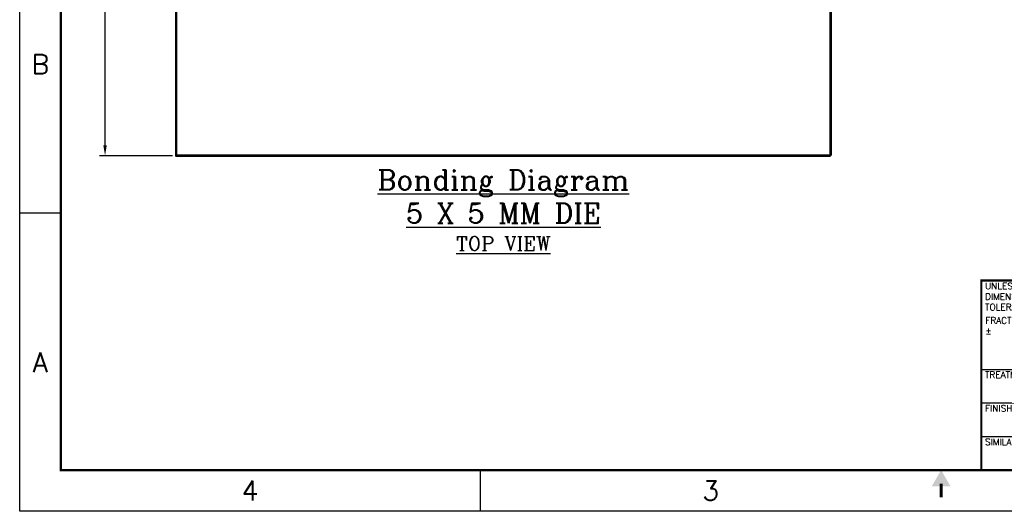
# Model space of a CAD drawing. Header units: millimetres. Extents: x -20 to 67, y -24 to 74.9.
# Tile 1 of 37: x -17 to 17.6, y -24 to -6.7. Entities that reach past the tile are written whole.
import ezdxf
from ezdxf.enums import TextEntityAlignment as Align

# ---------------------------------------------------------------- set-up
doc = ezdxf.new("R2010")
doc.units = ezdxf.units.MM
doc.header["$LTSCALE"] = 0.2
doc.header["$MEASUREMENT"] = 0
doc.layers.get('0').update_dxf_attribs({"color": 6, "plot": 0})
for name, color, linetype in [('00-TBlock', 7, 'Continuous'), ('01-Dim', 7, 'Continuous'), ('01-TBlock', 7, 'Continuous'), ('01-Text', 7, 'Continuous'), ('02-TBlock', 7, 'Continuous'), ('03-TBlock', 7, 'Continuous'), ('04-TBlock', 7, 'Continuous'), ('05-TBlock', 7, 'Continuous'), ('06-TBlock', 7, 'Continuous'), ('07-TBlock', 7, 'Continuous'), ('08-TBlock', 7, 'Continuous'), ('09-TBlock', 7, 'Continuous'), ('10-TBlock', 7, 'Continuous'), ('11-TBlock', 7, 'Continuous'), ('12-TBlock', 7, 'Continuous'), ('13-TBlock', 7, 'Continuous'), ('14-TBlock', 7, 'Continuous'), ('15-TBlock', 7, 'Continuous'), ('16-TBlock', 7, 'Continuous'), ('17-TBlock', 7, 'Continuous'), ('18-TBlock', 7, 'Continuous'), ('19-TBlock', 7, 'Continuous'), ('20-TBlock', 250, 'Continuous'), ('Cu1', 5, 'Continuous'), ('pcb', 7, 'Continuous'), ('Sbp1', 5, 'Continuous'), ('Wire1', 96, 'Continuous')]:
    doc.layers.add(name, color=color, linetype=linetype)
doc.styles.add('Complex', font='complex.shx')
doc.styles.add('TBlock', font='simplex.shx')
doc.dimstyles.new('1X REF', dxfattribs={"dimscale": 2, "dimtxt": 0.18, "dimasz": 0.18, "dimexe": 0.1, "dimexo": 0.0625, "dimgap": 0.09, "dimtad": 0, "dimdec": 4, "dimdsep": 46, "dimtxsty": 'Standard', "dimcen": 0.09, "dimadec": 0, "dimazin": 0, "dimtfac": 1, "dimtdec": 4, "dimtofl": 0, "dimtmove": 0, "dimatfit": 3, "dimfxl": 1, "dimtolj": 1, "dimtzin": 0, "dimarcsym": 0})

# ---------------------------------------------------------------- blocks, each defined once
blk = doc.blocks.new('ANSI_B-1')
at = {"layer": '01-TBlock'}
for p, q in [((0, 0), (0, 279.4)), ((9.65, 69.85), (0, 69.85)), ((225.3, 33.27), (263.4, 33.27)), ((225.3, 25.4), (263.4, 25.4)), ((225.3, 17.53), (263.4, 17.53)), ((107.95, 0), (107.95, 9.65)), ((431.8, 0), (0, 0))]:
    blk.add_line(p, q, dxfattribs=at)
at = {"layer": '01-TBlock', "const_width": 0.508}
blk.add_lwpolyline([(9.65, 269.75), (422.15, 269.75), (422.15, 9.65), (9.65, 9.65)], close=True, dxfattribs=at)
at = {"layer": '01-TBlock'}
for points, const_width in [([(422.15, 54.1), (225.3, 54.1), (225.3, 9.65)], 0.508), ([(215.9, 3.3), (215.9, 6.48)], 0.762)]:
    blk.add_lwpolyline(points, dxfattribs=dict(at, const_width=const_width))
blk.add_solid([(213.69, 5.84), (215.9, 9.65), (213.69, 5.84), (218.11, 5.84)], dxfattribs=at)
at = {"layer": '00-TBlock', "style": 'TBlock'}
blk.add_attdef('SHEETS', text='', height=3.05, dxfattribs=at).set_placement((418.62, 12.93), align=Align.MIDDLE)
at = {"layer": '01-TBlock', "style": 'TBlock'}
for s, p in [('B', (4.83, 104.78)), ('A', (4.83, 34.92)), ('3', (161.92, 4.83))]:
    blk.add_text(s, height=4.57, dxfattribs=at).set_placement(p, align=Align.MIDDLE)
for s, p in [('UNLESS OTHERWISE SPECIFIED', (226.19, 52.79)), ('DIMENSIONS ARE IN INCHES', (226.19, 50.32)), ('TOLERANCES ARE:', (226.19, 47.85)), ('FRACTIONS', (226.25, 44.73)), ('%%P', (226.25, 42.26)), ('TREATMENT', (226.19, 32)), ('FINISH', (226.19, 24.13)), ('SIMILAR TO', (226.19, 16.26))]:
    blk.add_text(s, height=1.524, dxfattribs=at).set_placement(p, align=Align.MIDDLE_LEFT)
blk.add_text('4', height=4.57, dxfattribs=at).set_placement((53.97, 4.83), align=Align.MIDDLE_CENTER)
at = {"layer": '01-TBlock'}
for tag, height, style, width, p, p2 in [('COMPANY_NAME', 6.35, 'Complex', 1.302792, (316.5, 44.5), (420.5, 44.5)), ('DRAWN', 2.03, 'TBlock', 3.343562, (264.5, 41.91), (297.5, 41.91)), ('TITLE1', 5.08, 'TBlock', 4.817647, (320.04, 34.53), (419.1, 34.53)), ('ENGINEER', 2.03, 'TBlock', 2.40424, (264, 34.5), (297.5, 34.5)), ('TITLE2', 5.08, 'TBlock', 4.691489, (314.96, 27.6), (421.64, 27.6)), ('CHECKER', 2.03, 'TBlock', 2.527085, (264, 27.09), (297.5, 27.09)), ('APPROVED_BY', 2.03, 'TBlock', 1.518468, (264, 19.68), (297.5, 19.68)), ('XXX-XXXX-XXXX', 5.08, 'TBlock', 1.32097, (326, 17.4), (411, 17.4)), ('ISSUED_BY', 2.03, 'TBlock', 2.024624, (264, 12.27), (297.5, 12.27)), ('XXXXXXXATA.DWG', 3.05, 'TBlock', 1.479779, (337.82, 11.56), (396.24, 11.56))]:
    blk.add_attdef(tag, text='', height=height, dxfattribs=dict(at, style=style, width=width)).set_placement(p, p2, align=Align.FIT)
at = {"layer": '01-TBlock', "style": 'TBlock'}
blk.add_attdef('DS_DAT', text='', height=1.9, dxfattribs=at).set_placement((306.2, 42.99), align=Align.MIDDLE_CENTER)
for tag, height, p in [('ENG_DAT', 1.9, (306.2, 35.58)), ('CK_DAT', 1.9, (306.2, 28.17)), ('AP_DAT', 1.9, (306.2, 20.76)), ('REVLO', 4.32, (417.32, 19.81)), ('IS_DAT', 1.9, (306.2, 13.35)), ('NONE', 2.54, (329.56, 12.83))]:
    blk.add_attdef(tag, text='', height=height, dxfattribs=at).set_placement(p, align=Align.MIDDLE)
blk = doc.blocks.new('ANSI_B-2')
at = {"layer": '00-TBlock'}
for p, q in [((0, 0), (0, 279.4)), ((9.65, 69.85), (0, 69.85)), ((107.95, 0), (107.95, 9.65)), ((431.8, 0), (0, 0))]:
    blk.add_line(p, q, dxfattribs=at)
at = {"layer": '00-TBlock', "const_width": 0.508}
blk.add_lwpolyline([(9.65, 269.75), (422.15, 269.75), (422.15, 9.65), (9.65, 9.65)], close=True, dxfattribs=at)
at = {"layer": '00-TBlock', "const_width": 0.762}
blk.add_lwpolyline([(215.9, 3.3), (215.9, 6.48)], dxfattribs=at)
at = {"layer": '00-TBlock'}
blk.add_solid([(213.69, 5.84), (215.9, 9.65), (213.69, 5.84), (218.11, 5.84)], dxfattribs=at)
at = {"layer": '00-TBlock', "style": 'TBlock'}
for s, p in [('B', (4.83, 104.78)), ('A', (4.83, 34.92)), ('3', (161.92, 4.83))]:
    blk.add_text(s, height=4.57, dxfattribs=at).set_placement(p, align=Align.MIDDLE)
blk.add_text('4', height=4.57, dxfattribs=at).set_placement((53.97, 4.83), align=Align.MIDDLE_CENTER)
for tag, height, width, p, p2 in [('REV', 4.32, 2.127721, (414, 17), (421, 17)), ('XXX###-DSN-REVX.DWG', 3.05, 0.870419, (346.71, 11.43), (394.97, 11.43))]:
    blk.add_attdef(tag, text='', height=height, dxfattribs=dict(at, width=width)).set_placement(p, p2, align=Align.FIT)
for tag, height, p in [('DESIGNER', 2.03, (297.88, 17.76)), ('NONE', 2.54, (337.34, 12.83)), ('CHECKER', 2.03, (297.88, 12.42))]:
    blk.add_attdef(tag, text='', height=height, dxfattribs=at).set_placement(p, align=Align.MIDDLE)
at = {"layer": '01-TBlock', "style": 'TBlock', "width": 1.390653}
blk.add_attdef('XXX-XXXX-01', text='', height=5.08, dxfattribs=at).set_placement((335, 17), (408, 17), align=Align.FIT)
at = {"layer": '02-TBlock', "style": 'TBlock', "width": 1.335273}
blk.add_attdef('XXX-XXXX-02', text='', height=5.08, dxfattribs=at).set_placement((335, 17), (408, 17), align=Align.FIT)
at = {"layer": '02-TBlock', "style": 'TBlock'}
blk.add_attdef('2', text='', height=3.05, dxfattribs=at).set_placement((409.45, 12.97), align=Align.MIDDLE_CENTER)
at = {"layer": '03-TBlock', "style": 'TBlock', "width": 1.335273}
blk.add_attdef('XXX-XXXX-03', text='', height=5.08, dxfattribs=at).set_placement((335, 17), (408, 17), align=Align.FIT)
at = {"layer": '03-TBlock', "style": 'TBlock'}
blk.add_attdef('3', text='', height=3.05, dxfattribs=at).set_placement((409.45, 12.97), align=Align.MIDDLE_CENTER)
at = {"layer": '04-TBlock', "style": 'TBlock', "width": 1.329391}
blk.add_attdef('XXX-XXXX-04', text='', height=5.08, dxfattribs=at).set_placement((335, 17), (408, 17), align=Align.FIT)
at = {"layer": '04-TBlock', "style": 'TBlock'}
blk.add_attdef('4', text='', height=3.05, dxfattribs=at).set_placement((409.45, 12.97), align=Align.MIDDLE_CENTER)
at = {"layer": '05-TBlock', "style": 'TBlock', "width": 1.335273}
blk.add_attdef('XXX-XXXX-05', text='', height=5.08, dxfattribs=at).set_placement((335, 17), (408, 17), align=Align.FIT)
at = {"layer": '05-TBlock', "style": 'TBlock'}
blk.add_attdef('5', text='', height=3.05, dxfattribs=at).set_placement((409.45, 12.97), align=Align.MIDDLE_CENTER)
at = {"layer": '06-TBlock', "style": 'TBlock', "width": 1.341207}
blk.add_attdef('XXX-XXXX-06', text='', height=5.08, dxfattribs=at).set_placement((335, 17), (408, 17), align=Align.FIT)
at = {"layer": '06-TBlock', "style": 'TBlock'}
blk.add_attdef('6', text='', height=3.05, dxfattribs=at).set_placement((409.45, 12.97), align=Align.MIDDLE_CENTER)
at = {"layer": '07-TBlock', "style": 'TBlock', "width": 1.335273}
blk.add_attdef('XXX-XXXX-07', text='', height=5.08, dxfattribs=at).set_placement((335, 17), (408, 17), align=Align.FIT)
at = {"layer": '07-TBlock', "style": 'TBlock'}
blk.add_attdef('7', text='', height=3.05, dxfattribs=at).set_placement((409.45, 12.97), align=Align.MIDDLE_CENTER)
at = {"layer": '08-TBlock', "style": 'TBlock', "width": 1.335273}
blk.add_attdef('XXX-XXXX-08', text='', height=5.08, dxfattribs=at).set_placement((335, 17), (408, 17), align=Align.FIT)
at = {"layer": '08-TBlock', "style": 'TBlock'}
blk.add_attdef('8', text='', height=3.05, dxfattribs=at).set_placement((409.45, 12.97), align=Align.MIDDLE_CENTER)
at = {"layer": '09-TBlock', "style": 'TBlock', "width": 1.341207}
blk.add_attdef('XXX-XXXX-09', text='', height=5.08, dxfattribs=at).set_placement((335, 17), (408, 17), align=Align.FIT)
at = {"layer": '09-TBlock', "style": 'TBlock'}
blk.add_attdef('9', text='', height=3.05, dxfattribs=at).set_placement((409.45, 12.97), align=Align.MIDDLE_CENTER)
at = {"layer": '10-TBlock', "style": 'TBlock', "width": 1.359332}
blk.add_attdef('XXX-XXXX-10', text='', height=5.08, dxfattribs=at).set_placement((335, 17), (408, 17), align=Align.FIT)
at = {"layer": '10-TBlock', "style": 'TBlock'}
blk.add_attdef('10', text='', height=3.05, dxfattribs=at).set_placement((409.45, 12.97), align=Align.MIDDLE_CENTER)
at = {"layer": '11-TBlock', "style": 'TBlock', "width": 1.416768}
blk.add_attdef('XXX-XXXX-11', text='', height=5.08, dxfattribs=at).set_placement((335, 17), (408, 17), align=Align.FIT)
at = {"layer": '11-TBlock', "style": 'TBlock'}
blk.add_attdef('11', text='', height=3.05, dxfattribs=at).set_placement((409.45, 12.97), align=Align.MIDDLE_CENTER)
at = {"layer": '12-TBlock', "style": 'TBlock', "width": 1.359332}
blk.add_attdef('XXX-XXXX-12', text='', height=5.08, dxfattribs=at).set_placement((335, 17), (408, 17), align=Align.FIT)
at = {"layer": '12-TBlock', "style": 'TBlock'}
blk.add_attdef('12', text='', height=3.05, dxfattribs=at).set_placement((409.45, 12.97), align=Align.MIDDLE_CENTER)
at = {"layer": '13-TBlock', "style": 'TBlock', "width": 1.359332}
blk.add_attdef('XXX-XXXX-13', text='', height=5.08, dxfattribs=at).set_placement((335, 17), (408, 17), align=Align.FIT)
at = {"layer": '13-TBlock', "style": 'TBlock'}
blk.add_attdef('13', text='', height=3.05, dxfattribs=at).set_placement((409.45, 12.97), align=Align.MIDDLE_CENTER)
at = {"layer": '14-TBlock', "style": 'TBlock', "width": 1.353236}
blk.add_attdef('XXX-XXXX-14', text='', height=5.08, dxfattribs=at).set_placement((335, 17), (408, 17), align=Align.FIT)
at = {"layer": '14-TBlock', "style": 'TBlock'}
blk.add_attdef('14', text='', height=3.05, dxfattribs=at).set_placement((409.45, 12.97), align=Align.MIDDLE_CENTER)
at = {"layer": '15-TBlock', "style": 'TBlock', "width": 1.359332}
blk.add_attdef('XXX-XXXX-15', text='', height=5.08, dxfattribs=at).set_placement((335, 17), (408, 17), align=Align.FIT)
at = {"layer": '15-TBlock', "style": 'TBlock'}
blk.add_attdef('15', text='', height=3.05, dxfattribs=at).set_placement((409.45, 12.97), align=Align.MIDDLE_CENTER)
at = {"layer": '16-TBlock', "style": 'TBlock', "width": 1.365483}
blk.add_attdef('XXX-XXXX-16', text='', height=5.08, dxfattribs=at).set_placement((335, 17), (408, 17), align=Align.FIT)
at = {"layer": '16-TBlock', "style": 'TBlock'}
blk.add_attdef('16', text='', height=3.05, dxfattribs=at).set_placement((409.45, 12.97), align=Align.MIDDLE_CENTER)
at = {"layer": '17-TBlock', "style": 'TBlock', "width": 1.359332}
blk.add_attdef('XXX-XXXX-17', text='', height=5.08, dxfattribs=at).set_placement((335, 17), (408, 17), align=Align.FIT)
at = {"layer": '17-TBlock', "style": 'TBlock'}
blk.add_attdef('17', text='', height=3.05, dxfattribs=at).set_placement((409.45, 12.97), align=Align.MIDDLE_CENTER)
at = {"layer": '18-TBlock', "style": 'TBlock', "width": 1.359332}
blk.add_attdef('XXX-XXXX-18', text='', height=5.08, dxfattribs=at).set_placement((335, 17), (408, 17), align=Align.FIT)
at = {"layer": '18-TBlock', "style": 'TBlock'}
blk.add_attdef('18', text='', height=3.05, dxfattribs=at).set_placement((409.45, 12.97), align=Align.MIDDLE_CENTER)
at = {"layer": '19-TBlock', "style": 'TBlock', "width": 1.365483}
blk.add_attdef('XXX-XXXX-19', text='', height=5.08, dxfattribs=at).set_placement((335, 17), (408, 17), align=Align.FIT)
at = {"layer": '19-TBlock', "style": 'TBlock'}
blk.add_attdef('19', text='', height=3.05, dxfattribs=at).set_placement((409.45, 12.97), align=Align.MIDDLE_CENTER)
at = {"layer": '20-TBlock', "style": 'TBlock', "width": 1.335273}
blk.add_attdef('XXX-XXXX-20', text='', height=5.08, dxfattribs=at).set_placement((335, 17), (408, 17), align=Align.FIT)
at = {"layer": '20-TBlock', "style": 'TBlock'}
blk.add_attdef('20', text='', height=3.05, dxfattribs=at).set_placement((409.45, 12.97), align=Align.MIDDLE_CENTER)
blk = doc.blocks.new('*D3')
at = {"layer": '01-Dim', "color": 0, "lineweight": -2}
for p, q in [((-11.625, 11.5), (-14.2, 11.5)), ((-14, 11.14), (-14, 2.52)), ((-14, -11.14), (-14, -2.52)), ((-11.625, -11.5), (-14.2, -11.5))]:
    blk.add_line(p, q, dxfattribs=at)
at = {"layer": '01-Dim', "color": 0, "lineweight": -3}
for points in [[(-14.06, 11.14), (-13.94, 11.14), (-14, 11.5)], [(-14.06, -11.14), (-13.94, -11.14), (-14, -11.5)]]:
    blk.add_solid(points, dxfattribs=at)
at = {"layer": 'Defpoints', "color": 0, "lineweight": -3}
for p in [(-11.5, 11.5), (-14, -11.5), (-11.5, -11.5)]:
    blk.add_point(p, dxfattribs=at)
at = {"layer": '01-Dim', "color": 0, "lineweight": -3, "insert": (-14, 0), "char_height": 0.36, "attachment_point": 5, "rotation": 90}
blk.add_mtext('\\A1;REF 23 [0.9055]', dxfattribs=at)
blk = doc.blocks.new('ROUND_29')
at = {"const_width": 0.04407}
blk.add_lwpolyline([(-0.022034, 0, 1), (0.022034, 0, 1)], format="xyb", close=True, dxfattribs=at)

msp = doc.modelspace()

# ---------------------------------------------------------------- linework, layer by layer
at = {"layer": 'pcb', "const_width": 0.08814}
for points in [[(-11.5, 11.5), (-11.5, -11.5)], [(11.5, -11.5), (11.5, 11.5)], [(-11.5, -11.5), (11.5, -11.5)]]:
    msp.add_lwpolyline(points, dxfattribs=at)

# ---------------------------------------------------------------- block references
at = {"layer": '00-TBlock', "linetype": 'Continuous', "lineweight": -3, "xscale": 0.1500000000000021, "yscale": 0.1499999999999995, "zscale": 0.15}
msp.add_blockref('ANSI_B-2', (-17, -24), dxfattribs=at)
at = {"layer": '01-TBlock', "linetype": 'Continuous', "lineweight": -3, "xscale": 0.1500000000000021, "yscale": 0.1499999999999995, "zscale": 0.15}
msp.add_blockref('ANSI_B-1', (-17, -24), dxfattribs=at)
at = {"layer": 'Cu1'}
msp.add_blockref('ROUND_29', (-11.5, -11.5), dxfattribs=at)
msp.add_blockref('ROUND_29', (-11.5, -11.5), dxfattribs=at)
at = {"layer": 'Sbp1'}
msp.add_blockref('ROUND_29', (-11.5, -11.5), dxfattribs=at)
msp.add_blockref('ROUND_29', (-11.5, -11.5), dxfattribs=at)
at = {"layer": 'Wire1'}
msp.add_blockref('ROUND_29', (-11.5, -11.5), dxfattribs=at)
msp.add_blockref('ROUND_29', (-11.5, -11.5), dxfattribs=at)

# ---------------------------------------------------------------- texts
at = {"layer": '01-Text', "insert": (0, -12), "char_height": 0.825, "width": 23, "attachment_point": 2, "style": 'Complex'}
msp.add_mtext('{\\H0.84848x;\\LBonding Diagram\\P5 X 5 MM DIE\\P\\H0.71421x;TOP VIEW}', dxfattribs=at)

# ---------------------------------------------------------------- dimensions: what is measured, and where the dimension line sits
at = {"layer": '01-Dim', "lineweight": -3}
dim = msp.add_linear_dim(base=(-14, -11.5), p1=(-11.5, 11.5), p2=(-11.5, -11.5), angle=90, dimstyle='1X REF', override={"dimpost": 'REF <>'}, dxfattribs=at)
dim.commit()
dim.dimension.update_dxf_attribs({"geometry": '*D3', "text_midpoint": (-14, 0)})

doc.saveas('drawing.dxf')
